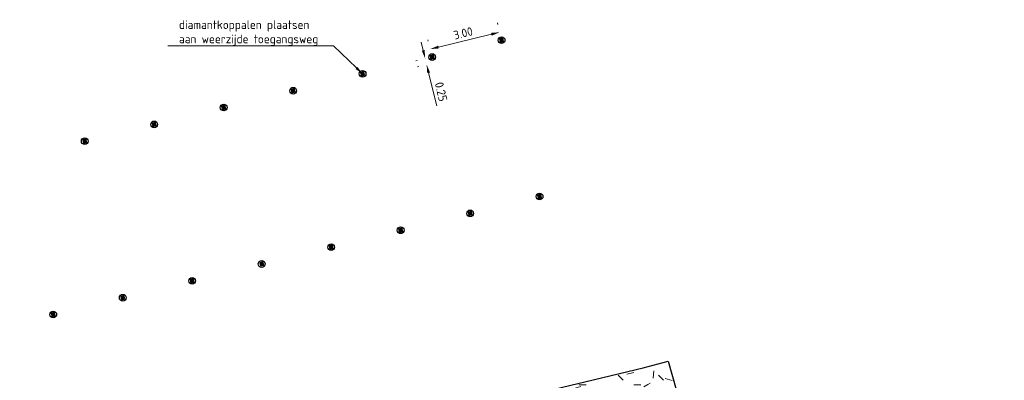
# Model space of a CAD drawing. Header units: metres. Extents: x 234325 to 234582, y 557584 to 557743.
# Tile 10 of 21: x 234391 to 234432, y 557728 to 557743. Entities that reach past the tile are written whole.
import ezdxf
from ezdxf import colors
from ezdxf.entities.mleader import LeaderData, LeaderLine
from ezdxf.math import Vec2, Vec3

# ---------------------------------------------------------------- set-up
doc = ezdxf.new("R2010")
doc.units = ezdxf.units.M
doc.header["$PDMODE"] = 33
doc.layers.get('0').update_dxf_attribs({"lineweight": 25})
doc.layers.get('Defpoints').update_dxf_attribs({"lineweight": 25})
for name, color, linetype, lineweight in [('N-WE-GR-GRAS-A-200', 62, 'Continuous', 18), ('N-WE-GR-GRAS-G', 60, 'Continuous', 25), ('N-WE-IE-MEUBILAIR_WEGMEUBILAIR_PAAL-S', 7, 'Continuous', 25), ('N-WE-RI-HWA_KOLKAANSLUITING_PVC_125-T18', 7, 'Continuous', 18), ('X-XX-AL-VERWIJZING_DOORSNEDE-M', 7, 'Continuous', 18)]:
    doc.layers.add(name, color=color, linetype=linetype, lineweight=lineweight)
doc.styles.add('NLCS-ISO-M200-T18', font='NLCS-ISO.ttf', dxfattribs={"height": 0.36})
doc.dimstyles.new('NLCS-M200-T18-PIJL_L2_H1', dxfattribs={"dimscale": 0.2, "dimtxt": 2.5, "dimasz": 1.8, "dimexe": 2, "dimexo": 2, "dimgap": 0.7, "dimtad": 1, "dimzin": 0, "dimdsep": 46, "dimtxsty": 'NLCS-ISO-M200-T18', "dimcen": 0, "dimdle": 2, "dimclrd": 256, "dimclre": 256, "dimclrt": 256, "dimadec": 1, "dimazin": 0, "dimtfac": 1, "dimtdec": 3, "dimtofl": 0, "dimtmove": 0, "dimatfit": 3, "dimfxl": 2, "dimfxlon": 1, "dimtfillclr": 256, "dimtolj": 1, "dimtzin": 0, "dimlwd": -1, "dimlwe": -1, "dimarcsym": 0})
pattern_1 = [(0, (0, 0), (2.5, 2.5), [0.3, -2]), (45, (1, 0.5), (-0.282842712, 4.666904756), [0.3, -2]), (30, (0.2, 0.3), (0.568653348, 3.215063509), [0.3, -2]), (15, (0.8, 1.2), (0.964067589, 1.8112354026), [0.3, -2]), (135, (0.4, 5), (-0.070710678, -1.6263455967), [0.3, -2]), (150, (3, 1), (0.5392304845, -1.4660254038), [0.3, -2]), (165, (0.6, 0.1), (0.358630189, -1.752536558), [0.3, -2]), (85, (1, 1), (-2.181693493, 2.600041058), [0.3, -2]), (100, (0, 0), (-2.780294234, 1.946782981), [0.3, -2])]

# ---------------------------------------------------------------- blocks, each defined once
blk = doc.blocks.new('SIE-WEG_PAAL_VAST-SO')
blk.add_hatch(color=256).paths.add_polyline_path([(0.094, 0.093), (-0.093, 0.093), (-0.093, -0.093), (0.094, -0.093)])
at = {"flags": 128}
blk.add_lwpolyline([(0.094, 0.093), (-0.093, 0.093), (-0.093, -0.093), (0.094, -0.093)], close=True, dxfattribs=at)
blk.add_circle((0, 0), 0.188)
blk = doc.blocks.new('*D180')
at = {"layer": 'Defpoints', "color": 0, "transparency": 16777216}
for p in [(234410.955, 557741.978, 9.559), (234407.959, 557741.604), (234408.04, 557741.271, 9.559)]:
    blk.add_point(p, dxfattribs=at)
at = {"layer": 'X-XX-AL-VERWIJZING_DOORSNEDE-M', "transparency": 16777216}
for p, q in [((234410.795, 557742.64), (234410.78, 557742.7)), ((234407.879, 557741.933), (234407.864, 557741.993)), ((234410.525, 557742.227), (234408.308, 557741.689))]:
    blk.add_line(p, q, dxfattribs=at)
for points in [[(234410.511, 557742.285), (234410.539, 557742.168), (234410.875, 557742.311)], [(234408.294, 557741.747), (234408.323, 557741.631), (234407.959, 557741.604)]]:
    blk.add_solid(points, dxfattribs=at)
at = {"layer": 'X-XX-AL-VERWIJZING_DOORSNEDE-M', "transparency": 16777216, "insert": (234409.341, 557742.269), "char_height": 0.36, "attachment_point": 5, "rotation": 13.6299, "style": 'NLCS-ISO-M200-T18'}
blk.add_mtext('\\A1;3.00', dxfattribs=at)
blk = doc.blocks.new('*D181')
at = {"layer": 'Defpoints', "color": 0, "transparency": 16777216}
for p in [(234408.04, 557741.271, 9.559), (234407.809, 557740.957), (234408.098, 557741.028, 9.559)]:
    blk.add_point(p, dxfattribs=at)
at = {"layer": 'X-XX-AL-VERWIJZING_DOORSNEDE-M', "transparency": 16777216}
for p, q in [((234407.665, 557741.55), (234407.58, 557741.9)), ((234407.418, 557741.12), (234407.361, 557741.106)), ((234407.476, 557740.877), (234407.42, 557740.863)), ((234407.893, 557740.607), (234408.231, 557739.216))]:
    blk.add_line(p, q, dxfattribs=at)
for points in [[(234407.723, 557741.564), (234407.607, 557741.536), (234407.75, 557741.2)], [(234407.952, 557740.622), (234407.835, 557740.593), (234407.809, 557740.957)]]:
    blk.add_solid(points, dxfattribs=at)
at = {"layer": 'X-XX-AL-VERWIJZING_DOORSNEDE-M', "transparency": 16777216, "insert": (234408.416, 557739.812), "char_height": 0.36, "attachment_point": 5, "rotation": 283.6297, "style": 'NLCS-ISO-M200-T18'}
blk.add_mtext('\\A1;0.25', dxfattribs=at)

msp = doc.modelspace()

# ---------------------------------------------------------------- hatches: boundary and pattern name
at = {"layer": 'N-WE-GR-GRAS-A-200', "true_color": 0x136734, "transparency": 33554559}
h = msp.add_hatch(dxfattribs=at)
h.set_pattern_fill('AGR-GRAS_01-SO', color=116, scale=0.1, pattern_type=2)
h.set_pattern_definition(pattern_1)
h.paths.add_polyline_path([(234417.938, 557728.504), (234416.901, 557728.22), (234417.695, 557725.327), (234417.735, 557725.182), (234419.017, 557719.834), (234427.529, 557684.34), (234428.963, 557678.359), (234423.152, 557676.966), (234407.101, 557673.117), (234399.856, 557671.379), (234400.012, 557670.738), (234400.014, 557670.729), (234404.142, 557671.739), (234432.048, 557678.519)])
h = msp.add_hatch(dxfattribs=at)
h.set_pattern_fill('AGR-GRAS_01-SO', color=116, scale=0.1, pattern_type=2)
h.set_pattern_definition(pattern_1)
edge = h.paths.add_edge_path()
edge.add_line((234412.206, 557724.01), (234417.695, 557725.327))
edge.add_line((234417.695, 557725.327), (234416.901, 557728.22))
edge.add_line((234416.901, 557728.22), (234387.419, 557721.151))
edge.add_line((234387.419, 557721.151), (234387.703, 557720.191))
edge.add_line((234387.703, 557720.191), (234388.173, 557718.247))
edge.add_line((234388.173, 557718.247), (234389.267, 557713.726))
edge.add_arc((234389.607, 557713.809), 0.35, 193.7441, 283.4852)
edge.add_line((234389.688, 557713.469), (234391.51, 557713.906))
edge.add_arc((234391.429, 557714.246), 0.35, 283.4852, 373.4852)
edge.add_line((234391.769, 557714.328), (234390.836, 557718.217))
edge.add_arc((234391.468, 557718.369), 0.65, 103.4852, 193.4852, ccw=False)
edge.add_line((234391.317, 557719.001), (234412.206, 557724.01))

# ---------------------------------------------------------------- linework, layer by layer
at = {"layer": 'N-WE-GR-GRAS-G', "color": 116, "true_color": 0x136734, "flags": 128}
for points in [[(234416.901, 557728.22), (234417.938, 557728.504), (234432.048, 557678.519)], [(234387.419, 557721.151), (234416.901, 557728.22), (234416.901, 557728.22)]]:
    msp.add_lwpolyline(points, dxfattribs=at)

# ---------------------------------------------------------------- block references
at = {"layer": 'N-WE-IE-MEUBILAIR_WEGMEUBILAIR_PAAL-S', "xscale": 0.75, "yscale": 0.75, "zscale": 0.75, "rotation": 13.62972457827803}
for p in [(234410.955, 557741.977, 9.559), (234408.039, 557741.27, 9.559), (234405.124, 557740.563, 9.559), (234402.208, 557739.857, 9.559), (234399.293, 557739.15, 9.559), (234396.377, 557738.443, 9.559), (234393.462, 557737.736, 9.559), (234412.549, 557735.413, 9.544), (234409.634, 557734.705, 9.544), (234406.719, 557733.997, 9.544), (234403.803, 557733.289, 9.544), (234400.888, 557732.581, 9.544), (234397.973, 557731.873, 9.544), (234395.057, 557731.166, 9.544), (234392.142, 557730.459, 9.544)]:
    msp.add_blockref('SIE-WEG_PAAL_VAST-SO', p, dxfattribs=at)

# ---------------------------------------------------------------- dimensions: what is measured, and where the dimension line sits
at = {"layer": 'X-XX-AL-VERWIJZING_DOORSNEDE-M'}
for p1, p2, distance, picture, middle in [((234410.955, 557741.978, 9.559), (234408.04, 557741.271, 9.559), -0.343, '*D180', (234409.341, 557742.269)), ((234408.04, 557741.271, 9.559), (234408.098, 557741.028, 9.559), -0.298, '*D181', (234408.416, 557739.812))]:
    dim = msp.add_aligned_dim(p1=p1, p2=p2, distance=distance, dimstyle='NLCS-M200-T18-PIJL_L2_H1', dxfattribs=at)
    dim.commit()
    dim.dimension.update_dxf_attribs({"geometry": picture, "text_midpoint": middle})

# ---------------------------------------------------------------- leaders
at = {"layer": 'N-WE-RI-HWA_KOLKAANSLUITING_PVC_125-T18'}
ml = msp.add_multileader_mtext('Standard', dxfattribs=at)
ml.set_content('diamantkoppalen plaatsen\\Paan weerzijde toegangsweg', color=256, style='NLCS-ISO-M200-T18')
ml.set_leader_properties(color=256, linetype='ByLayer', lineweight=-1)
ml.build(insert=Vec2(0, 0))
ml.multileader.update_dxf_attribs({"text_left_attachment_type": 5, "text_right_attachment_type": 5, "dogleg_length": 0.36, "arrow_head_size": 0.36})
ctx = ml.context
ctx.base_point, ctx.char_height, ctx.arrow_head_size, ctx.landing_gap_size, ctx.plane_origin = Vec3(234397.238, 557741.74, 9.559), 0.36, 0.36, 0.18, Vec3(234405.124, 557740.564, 9.559)
ctx.left_attachment, ctx.right_attachment = 5, 5
notes = []
notes.append((ctx, [(0, (1, 1, 0), (234403.898, 557741.74, 9.559), (-1, 0), 0.36, [(0, [(234405.124, 557740.564, 9.559)], 0, [])])]))
ctx.mtext.insert, ctx.mtext.flow_direction = Vec3(234397.418, 557742.808, 9.559), 5
for ctx, leaders in notes:
    for number, flags, end, landing, length, lines in leaders:
        leader = LeaderData()
        leader.index, (leader.has_last_leader_line, leader.has_dogleg_vector, leader.attachment_direction) = number, flags
        leader.last_leader_point, leader.dogleg_vector, leader.dogleg_length = Vec3(end), Vec3(landing), length
        for number, points, colour, breaks in lines:
            line = LeaderLine()
            line.index, line.vertices, line.color, line.breaks = number, Vec3.list(points), colors.encode_raw_color(colour), breaks
            leader.lines.append(line)
        ctx.leaders.append(leader)

doc.saveas('drawing.dxf')
